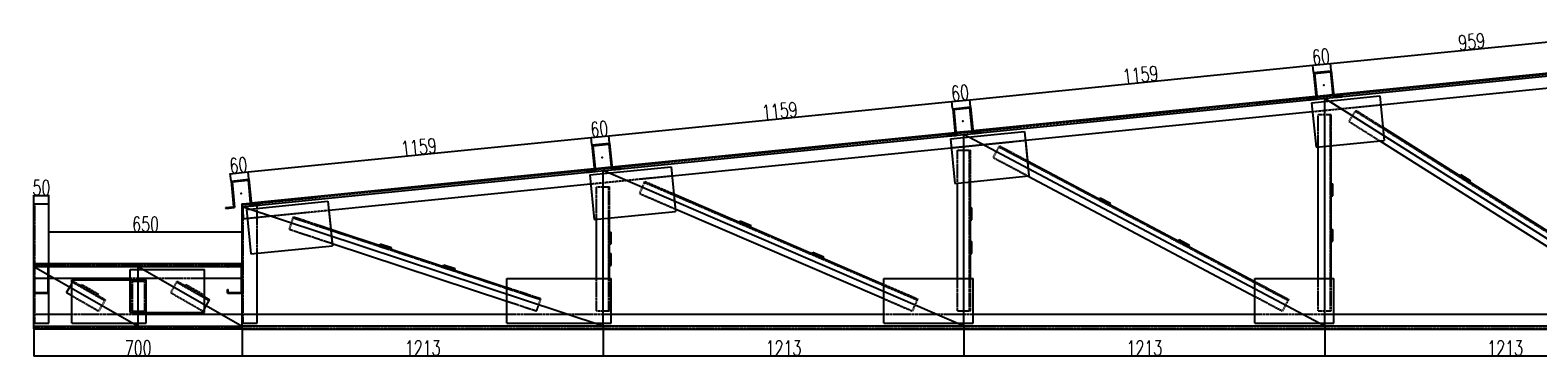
# Model space of a CAD drawing. Header units: feet. Extents: x -13577 to 173285, y -65833 to 34873.
# Tile 27 of 127: x -13269 to -8202, y -17191 to -16092. Entities that reach past the tile are written whole.
import ezdxf

# ---------------------------------------------------------------- set-up
doc = ezdxf.new("R2010")
doc.units = ezdxf.units.FT
doc.header["$LTSCALE"] = 10
doc.header["$MEASUREMENT"] = 0
doc.linetypes.add('HIDDEN', pattern=[0.375, 0.25, -0.125])
doc.layers.get('0').update_dxf_attribs({"linetype": 'CONTINUOUS'})
doc.layers.get('Defpoints').update_dxf_attribs({"linetype": 'CONTINUOUS'})
for name, color, linetype in [('FORIR', 4, 'CONTINUOUS'), ('G', 3, 'CONTINUOUS'), ('TR', 6, 'HIDDEN'), ('TXT1', 7, 'CONTINUOUS')]:
    doc.layers.add(name, color=color, linetype=linetype)
doc.styles.add('1', font='romans.shx', dxfattribs={"width": 0.7, "height": 50})
doc.dimstyles.get("Standard").update_dxf_attribs({"dimtxt": 50, "dimasz": 1, "dimexe": 1, "dimexo": 1, "dimgap": 1, "dimtad": 1, "dimdec": 0, "dimdsep": 46, "dimtxsty": '1', "dimblk": 'ARCHTICK', "dimcen": 3, "dimclrd": 1, "dimclre": 1, "dimclrt": 3, "dimadec": 0, "dimazin": 0, "dimtfac": 1, "dimtdec": 0, "dimtix": 1, "dimtmove": 0, "dimatfit": 3, "dimfxl": 0, "dimtolj": 1, "dimarcsym": 0})

# ---------------------------------------------------------------- blocks, each defined once
blk = doc.blocks.new('3D_INFOM')
blk.add_point((0, 0))
at = {"layer": 'FORIR', "flags": 1}
for tag, p in [('MARK', (7.55, -4.31)), ('NUM_DIS', (7.55, -11.68)), ('NOT_PEZ', (45.73, -11.68)), ('QTA_PEZ', (7.55, -18.55)), ('TIP_PEZ', (45.73, -18.55)), ('TRA_PEZ', (7.55, -26.33)), ('COS_PEZ', (45.73, -26.33)), ('DES_PEZ', (7.55, -33.75))]:
    blk.add_attdef(tag, p, '', height=5, dxfattribs=at)
blk = doc.blocks.new('_ArchTick')
at = {"color": 0, "linetype": 'ByBlock', "const_width": 0.15}
blk.add_lwpolyline([(-0.5, -0.5), (0.5, 0.5)], dxfattribs=at)
blk = doc.blocks.new('*D1482')
at = {"layer": 'Defpoints', "color": 0}
for p in [(-13205.7, -16646.1), (-13255.7, -16674.1), (-13205.7, -16674.1)]:
    blk.add_point(p, dxfattribs=at)
at = {"layer": 'TXT1', "color": 1, "lineweight": -2, "transparency": 16777216}
for p, q in [((-13255.7, -16646.1), (-13256.7, -16646.1)), ((-13255.7, -16673.1), (-13255.7, -16645.1)), ((-13255.7, -16646.1), (-13205.7, -16646.1)), ((-13205.7, -16673.1), (-13205.7, -16645.1)), ((-13205.7, -16646.1), (-13204.7, -16646.1))]:
    blk.add_line(p, q, dxfattribs=at)
blk.add_blockref('_ArchTick', (-13255.7, -16646.1), dxfattribs=at)
at = {"layer": 'TXT1', "color": 1, "lineweight": -2, "transparency": 16777216, "rotation": 180}
blk.add_blockref('_ArchTick', (-13205.7, -16646.1), dxfattribs=at)
at = {"layer": 'TXT1', "color": 3, "transparency": 16777216, "insert": (-13230.7, -16620.1), "char_height": 50, "attachment_point": 5, "style": '1'}
blk.add_mtext('\\A1;50', dxfattribs=at)
blk = doc.blocks.new('*D1484')
at = {"layer": 'Defpoints', "color": 0}
for p in [(-12593.5, -16597.7), (-12536.2, -16567.4), (-12533.8, -16591.7)]:
    blk.add_point(p, dxfattribs=at)
at = {"layer": 'TXT1', "color": 1, "lineweight": -2, "transparency": 16777216}
for p, q in [((-12533.9, -16590.8), (-12536.3, -16566.4)), ((-12593.6, -16596.7), (-12596, -16572.4)), ((-12595.9, -16573.4), (-12536.2, -16567.4))]:
    blk.add_line(p, q, dxfattribs=at)
for p, rotation in [((-12536.2, -16567.4), 5.710592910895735), ((-12595.9, -16573.4), 185.7105929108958)]:
    blk.add_blockref('_ArchTick', p, dxfattribs=dict(at, rotation=rotation))
at = {"layer": 'TXT1', "color": 3, "transparency": 16777216, "insert": (-12568.7, -16544.5), "char_height": 50, "attachment_point": 5, "rotation": 5.7106, "style": '1'}
blk.add_mtext('\\A1;60', dxfattribs=at)
blk = doc.blocks.new('*D1485')
at = {"layer": 'Defpoints', "color": 0}
for p in [(-11383.4, -16452.1), (-11381, -16476.5), (-12533.8, -16591.7)]:
    blk.add_point(p, dxfattribs=at)
at = {"layer": 'TXT1', "color": 1, "lineweight": -2, "transparency": 16777216}
for p, q in [((-12536.2, -16567.4), (-11383.4, -16452.1)), ((-11381.1, -16475.5), (-11383.5, -16451.1)), ((-12533.9, -16590.8), (-12536.3, -16566.4))]:
    blk.add_line(p, q, dxfattribs=at)
for p, rotation in [((-11383.4, -16452.1), 5.710592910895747), ((-12536.2, -16567.4), 185.7105929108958)]:
    blk.add_blockref('_ArchTick', p, dxfattribs=dict(at, rotation=rotation))
at = {"layer": 'TXT1', "color": 3, "transparency": 16777216, "insert": (-11962.4, -16483.9), "char_height": 50, "attachment_point": 5, "rotation": 5.7106, "style": '1'}
blk.add_mtext('\\A1;1159', dxfattribs=at)
blk = doc.blocks.new('*D1486')
at = {"layer": 'Defpoints', "color": 0}
for p in [(-11323.7, -16446.1), (-11381, -16476.5), (-11321.3, -16470.5)]:
    blk.add_point(p, dxfattribs=at)
at = {"layer": 'TXT1', "color": 1, "lineweight": -2, "transparency": 16777216}
for p, q in [((-11381.1, -16475.5), (-11383.5, -16451.1)), ((-11383.4, -16452.1), (-11323.7, -16446.1)), ((-11321.4, -16469.5), (-11323.8, -16445.1))]:
    blk.add_line(p, q, dxfattribs=at)
for p, rotation in [((-11383.4, -16452.1), 185.7105929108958), ((-11323.7, -16446.1), 5.710592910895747)]:
    blk.add_blockref('_ArchTick', p, dxfattribs=dict(at, rotation=rotation))
at = {"layer": 'TXT1', "color": 3, "transparency": 16777216, "insert": (-11356.2, -16423.3), "char_height": 50, "attachment_point": 5, "rotation": 5.7106, "style": '1'}
blk.add_mtext('\\A1;60', dxfattribs=at)
blk = doc.blocks.new('*D1487')
at = {"layer": 'Defpoints', "color": 0}
for p in [(-10170.9, -16330.9), (-10168.5, -16355.2), (-11321.3, -16470.5)]:
    blk.add_point(p, dxfattribs=at)
at = {"layer": 'TXT1', "color": 1, "lineweight": -2, "transparency": 16777216}
for p, q in [((-11323.7, -16446.1), (-10170.9, -16330.9)), ((-10168.6, -16354.2), (-10171, -16329.9)), ((-11321.4, -16469.5), (-11323.8, -16445.1))]:
    blk.add_line(p, q, dxfattribs=at)
for p, rotation in [((-10170.9, -16330.9), 5.710592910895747), ((-11323.7, -16446.1), 185.7105929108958)]:
    blk.add_blockref('_ArchTick', p, dxfattribs=dict(at, rotation=rotation))
at = {"layer": 'TXT1', "color": 3, "transparency": 16777216, "insert": (-10749.9, -16362.6), "char_height": 50, "attachment_point": 5, "rotation": 5.7106, "style": '1'}
blk.add_mtext('\\A1;1159', dxfattribs=at)
blk = doc.blocks.new('*D1488')
at = {"layer": 'Defpoints', "color": 0}
for p in [(-10168.5, -16355.2), (-10111.2, -16324.9), (-10108.8, -16349.2)]:
    blk.add_point(p, dxfattribs=at)
at = {"layer": 'TXT1', "color": 1, "lineweight": -2, "transparency": 16777216}
for p, q in [((-10168.6, -16354.2), (-10171, -16329.9)), ((-10170.9, -16330.9), (-10111.2, -16324.9)), ((-10108.9, -16348.3), (-10111.3, -16323.9))]:
    blk.add_line(p, q, dxfattribs=at)
for p, rotation in [((-10170.9, -16330.9), 185.7105929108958), ((-10111.2, -16324.9), 5.710592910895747)]:
    blk.add_blockref('_ArchTick', p, dxfattribs=dict(at, rotation=rotation))
at = {"layer": 'TXT1', "color": 3, "transparency": 16777216, "insert": (-10143.7, -16302), "char_height": 50, "attachment_point": 5, "rotation": 5.7106, "style": '1'}
blk.add_mtext('\\A1;60', dxfattribs=at)
blk = doc.blocks.new('*D1489')
at = {"layer": 'Defpoints', "color": 0}
for p in [(-8958.4, -16209.6), (-8956, -16234), (-10108.8, -16349.2)]:
    blk.add_point(p, dxfattribs=at)
at = {"layer": 'TXT1', "color": 1, "lineweight": -2, "transparency": 16777216}
for p, q in [((-10111.2, -16324.9), (-8958.4, -16209.6)), ((-8956.1, -16233), (-8958.5, -16208.6)), ((-10108.9, -16348.3), (-10111.3, -16323.9))]:
    blk.add_line(p, q, dxfattribs=at)
for p, rotation in [((-8958.4, -16209.6), 5.710592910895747), ((-10111.2, -16324.9), 185.7105929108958)]:
    blk.add_blockref('_ArchTick', p, dxfattribs=dict(at, rotation=rotation))
at = {"layer": 'TXT1', "color": 3, "transparency": 16777216, "insert": (-9537.4, -16241.4), "char_height": 50, "attachment_point": 5, "rotation": 5.7106, "style": '1'}
blk.add_mtext('\\A1;1159', dxfattribs=at)
blk = doc.blocks.new('*D1490')
at = {"layer": 'Defpoints', "color": 0}
for p in [(-8898.7, -16203.6), (-8956, -16234), (-8896.3, -16228)]:
    blk.add_point(p, dxfattribs=at)
at = {"layer": 'TXT1', "color": 1, "lineweight": -2, "transparency": 16777216}
for p, q in [((-8956.1, -16233), (-8958.5, -16208.6)), ((-8958.4, -16209.6), (-8898.7, -16203.6)), ((-8896.4, -16227), (-8898.8, -16202.6))]:
    blk.add_line(p, q, dxfattribs=at)
for p, rotation in [((-8958.4, -16209.6), 185.7105929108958), ((-8898.7, -16203.6), 5.710592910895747)]:
    blk.add_blockref('_ArchTick', p, dxfattribs=dict(at, rotation=rotation))
at = {"layer": 'TXT1', "color": 3, "transparency": 16777216, "insert": (-8931.2, -16180.8), "char_height": 50, "attachment_point": 5, "rotation": 5.7106, "style": '1'}
blk.add_mtext('\\A1;60', dxfattribs=at)
blk = doc.blocks.new('*D1491')
at = {"layer": 'Defpoints', "color": 0}
for p in [(-7944.9, -16108.3), (-7942.5, -16132.6), (-8896.3, -16228)]:
    blk.add_point(p, dxfattribs=at)
at = {"layer": 'TXT1', "color": 1, "lineweight": -2, "transparency": 16777216}
for p, q in [((-8898.7, -16203.6), (-7944.9, -16108.3)), ((-7942.6, -16131.6), (-7945, -16107.3)), ((-8896.4, -16227), (-8898.8, -16202.6))]:
    blk.add_line(p, q, dxfattribs=at)
for p, rotation in [((-7944.9, -16108.3), 5.710592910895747), ((-8898.7, -16203.6), 185.7105929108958)]:
    blk.add_blockref('_ArchTick', p, dxfattribs=dict(at, rotation=rotation))
at = {"layer": 'TXT1', "color": 3, "transparency": 16777216, "insert": (-8424.4, -16130.1), "char_height": 50, "attachment_point": 5, "rotation": 5.7106, "style": '1'}
blk.add_mtext('\\A1;959', dxfattribs=at)
blk = doc.blocks.new('*D1553')
at = {"layer": 'Defpoints', "color": 0}
for p in [(-11343.2, -17084.2), (-10130.7, -17084.2), (-10130.7, -17183.9)]:
    blk.add_point(p, dxfattribs=at)
at = {"layer": 'TXT1', "color": 1, "lineweight": -2, "transparency": 16777216}
for p, q in [((-11343.2, -17085.2), (-11343.2, -17184.9)), ((-10130.7, -17085.2), (-10130.7, -17184.9)), ((-11343.2, -17183.9), (-10130.7, -17183.9))]:
    blk.add_line(p, q, dxfattribs=at)
at = {"layer": 'TXT1', "color": 1, "lineweight": -2, "transparency": 16777216, "rotation": 180}
blk.add_blockref('_ArchTick', (-11343.2, -17183.9), dxfattribs=at)
at = {"layer": 'TXT1', "color": 1, "lineweight": -2, "transparency": 16777216}
blk.add_blockref('_ArchTick', (-10130.7, -17183.9), dxfattribs=at)
at = {"layer": 'TXT1', "color": 3, "transparency": 16777216, "insert": (-10736.9, -17157.9), "char_height": 50, "attachment_point": 5, "style": '1'}
blk.add_mtext('\\A1;1213', dxfattribs=at)
blk = doc.blocks.new('*D1554')
at = {"layer": 'Defpoints', "color": 0}
for p in [(-10130.7, -17084.2), (-8918.2, -17084.2), (-8918.2, -17183.9)]:
    blk.add_point(p, dxfattribs=at)
at = {"layer": 'TXT1', "color": 1, "lineweight": -2, "transparency": 16777216}
for p, q in [((-10130.7, -17085.2), (-10130.7, -17184.9)), ((-8918.2, -17085.2), (-8918.2, -17184.9)), ((-10130.7, -17183.9), (-8918.2, -17183.9))]:
    blk.add_line(p, q, dxfattribs=at)
at = {"layer": 'TXT1', "color": 1, "lineweight": -2, "transparency": 16777216, "rotation": 180}
blk.add_blockref('_ArchTick', (-10130.7, -17183.9), dxfattribs=at)
at = {"layer": 'TXT1', "color": 1, "lineweight": -2, "transparency": 16777216}
blk.add_blockref('_ArchTick', (-8918.2, -17183.9), dxfattribs=at)
at = {"layer": 'TXT1', "color": 3, "transparency": 16777216, "insert": (-9524.4, -17157.9), "char_height": 50, "attachment_point": 5, "style": '1'}
blk.add_mtext('\\A1;1213', dxfattribs=at)

msp = doc.modelspace()

# ---------------------------------------------------------------- linework, layer by layer
for p, q in [((-12555.7, -16684.2), (-7705.7, -16199.2)), ((-8918.2, -17084.2), (-8918.2, -16320.4)), ((-7705.7, -17084.2), (-8918.2, -16320.4)), ((-10130.7, -17084.2), (-10130.7, -16441.7)), ((-8918.2, -17084.2), (-10130.7, -16441.7)), ((-11343.2, -17084.2), (-11343.2, -16562.9)), ((-10130.7, -17084.2), (-11343.2, -16562.9)), ((-11343.2, -17084.2), (-12555.7, -16684.2)), ((-13255.7, -16884.1), (-12905.7, -17084.1)), ((-13255.7, -16884.1), (-12555.7, -16884.1)), ((-12905.7, -16884.1), (-12555.7, -17084.1)), ((-12905.7, -17084.1), (-12905.7, -16884.1)), ((-13255.7, -17084.1), (-12555.7, -17084.1)), ((-7705.7, -17084.2), (-12555.7, -17084.2))]:
    msp.add_line(p, q)
at = {"layer": 'G'}
for p, q in [((-8888.4, -16307.4), (-7934.6, -16212)), ((-8956, -16234), (-8896.3, -16228)), ((-8956, -16234), (-8947.4, -16320.5)), ((-8952.7, -16236.7), (-8899, -16231.3)), ((-8952.7, -16236.7), (-8944, -16323.2)), ((-8899, -16231.3), (-8890.4, -16317.9)), ((-8896.3, -16228), (-8887.6, -16314.5)), ((-8730.6, -16341.9), (-7854.9, -16254.3)), ((-10100.9, -16428.7), (-8948.1, -16313.4)), ((-8962.4, -16334.9), (-8733.6, -16312)), ((-8945, -16313.1), (-8891.4, -16307.7)), ((-8887.6, -16314.5), (-8860.8, -16311.8)), ((-8860.8, -16311.8), (-8860.5, -16314.9)), ((-8733.6, -16312), (-8718.7, -16461.3)), ((-10168.5, -16355.2), (-10108.8, -16349.2)), ((-10168.5, -16355.2), (-10159.9, -16441.7)), ((-10165.2, -16357.9), (-10111.5, -16352.6)), ((-10165.2, -16357.9), (-10156.5, -16444.5)), ((-10111.5, -16352.6), (-10102.9, -16439.1)), ((-10108.8, -16349.2), (-10100.1, -16435.8)), ((-10108.8, -16349.2), (-10100.9, -16428.7)), ((-8974.2, -16323.2), (-8947.4, -16320.5)), ((-8974.2, -16323.2), (-8973.9, -16326.2)), ((-8973.9, -16326.2), (-8944, -16323.2)), ((-8962.4, -16334.9), (-8947.5, -16484.2)), ((-8890.4, -16317.9), (-8860.5, -16314.9)), ((-9924.3, -16461.2), (-8959.5, -16364.8)), ((-11313.4, -16549.9), (-10160.6, -16434.6)), ((-10186.7, -16444.4), (-10159.9, -16441.7)), ((-10186.7, -16444.4), (-10186.4, -16447.5)), ((-10186.4, -16447.5), (-10156.5, -16444.5)), ((-10176.1, -16456.3), (-9927.3, -16431.4)), ((-10176.1, -16456.3), (-10161.2, -16605.5)), ((-10157.5, -16434.3), (-10103.9, -16429)), ((-10102.9, -16439.1), (-10073, -16436.1)), ((-10100.1, -16435.8), (-10073.3, -16433.1)), ((-10073.3, -16433.1), (-10073, -16436.1)), ((-9927.3, -16431.4), (-9912.4, -16580.7)), ((-9924.3, -16461.2), (-9917.5, -16529.8)), ((-8947.5, -16484.2), (-8718.7, -16461.3)), ((-8733.5, -16462.8), (-7916.7, -16977.3)), ((-8723.1, -16417.4), (-7916.7, -16925.3)), ((-11381, -16476.5), (-11321.3, -16470.5)), ((-11381, -16476.5), (-11372.4, -16563)), ((-11377.7, -16479.2), (-11324, -16473.8)), ((-11377.7, -16479.2), (-11369, -16565.7)), ((-11324, -16473.8), (-11315.4, -16560.4)), ((-11321.3, -16470.5), (-11312.6, -16557)), ((-11111.7, -16580), (-10173.1, -16486.1)), ((-8940.2, -16924.2), (-8940.2, -16483.4)), ((-8896.2, -16924.2), (-8896.2, -16479)), ((-12525.9, -16671.2), (-11373.1, -16555.9)), ((-11399.2, -16565.7), (-11372.4, -16563)), ((-11399.2, -16565.7), (-11398.9, -16568.7)), ((-11398.9, -16568.7), (-11369, -16565.7)), ((-11388.3, -16577.5), (-11114.7, -16550.1)), ((-11370, -16555.6), (-11316.4, -16550.2)), ((-11315.4, -16560.4), (-11285.5, -16557.4)), ((-11312.6, -16557), (-11285.8, -16554.3)), ((-11285.8, -16554.3), (-11285.5, -16557.4)), ((-11114.7, -16550.1), (-11099.7, -16699.4)), ((-9917.5, -16529.8), (-9153.1, -16934.8)), ((-12593.5, -16597.7), (-12533.8, -16591.7)), ((-12593.5, -16597.7), (-12584.9, -16684.2)), ((-12590.2, -16600.4), (-12536.5, -16595.1)), ((-12590.2, -16600.4), (-12581.5, -16687)), ((-12536.5, -16595.1), (-12527.9, -16681.6)), ((-12533.8, -16591.7), (-12525.1, -16678.3)), ((-12264.8, -16695.3), (-11385.3, -16607.3)), ((-11388.3, -16577.5), (-11373.4, -16726.8)), ((-10161.2, -16605.5), (-9912.4, -16580.7)), ((-10152.7, -16924.2), (-10152.7, -16604.7)), ((-10108.7, -16924.2), (-10108.7, -16600.3)), ((-9914.9, -16580.9), (-9153.1, -16984.6)), ((-8896.2, -16607), (-8891.2, -16607)), ((-8891.2, -16647), (-8891.2, -16607)), ((-8465.3, -16579.7), (-8462.6, -16575.5)), ((-8462.6, -16575.5), (-8428.8, -16596.8)), ((-8431.4, -16601), (-8428.8, -16596.8)), ((-12541.5, -16692.8), (-12267.8, -16665.4)), ((-12267.8, -16665.4), (-12252.9, -16814.7)), ((-11105.6, -16641.1), (-10400.1, -16944.4)), ((-9675.4, -16658.1), (-9673, -16653.6)), ((-9673, -16653.6), (-9637.7, -16672.4)), ((-8896.2, -16647), (-8891.2, -16647)), ((-13255.7, -16674.1), (-13205.7, -16674.1)), ((-13255.7, -17094.1), (-13255.7, -16674.1)), ((-13205.7, -17074.1), (-13205.7, -16674.1)), ((-12611.7, -16686.9), (-12584.9, -16684.2)), ((-12611.7, -16686.9), (-12611.4, -16690)), ((-12611.4, -16690), (-12581.5, -16687)), ((-12556.7, -16674.2), (-12555.7, -16674.1)), ((-12556.7, -16674.2), (-12551.7, -16724)), ((-12555.7, -16674.1), (-12528.9, -16671.5)), ((-12555.7, -16674.1), (-12528.6, -16674.1)), ((-12555.7, -16674.1), (-12555.7, -16674.1)), ((-12555.7, -17094.2), (-12555.7, -16674.1)), ((-12541.5, -16692.8), (-12526.5, -16842.1)), ((-12527.9, -16681.6), (-12498, -16678.6)), ((-12525.6, -16674.1), (-12505.7, -16674.1)), ((-12525.1, -16678.3), (-12498.3, -16675.6)), ((-12505.7, -16676.3), (-12505.7, -16674.1)), ((-12505.7, -16689.2), (-12505.7, -16679.4)), ((-12498.3, -16675.6), (-12498, -16678.6)), ((-12264.8, -16695.3), (-12258.5, -16759.1)), ((-11373.4, -16726.8), (-11099.7, -16699.4)), ((-11100.6, -16691.2), (-10400.1, -16992.3)), ((-10108.7, -16687.7), (-10103.7, -16687.7)), ((-10103.7, -16727.7), (-10103.7, -16687.7)), ((-9640, -16676.8), (-9637.7, -16672.4)), ((-12551.7, -16724), (-12538.5, -16722.7)), ((-12258.5, -16759.1), (-11666.3, -16954.4)), ((-11365.2, -16924.2), (-11365.2, -16725.9)), ((-11321.2, -16924.2), (-11321.2, -16721.5)), ((-11321.2, -16768.8), (-11316.2, -16768.8)), ((-11316.2, -16808.8), (-11316.2, -16768.8)), ((-10884.8, -16736), (-10882.8, -16731.5)), ((-10882.8, -16731.5), (-10846.1, -16747.2)), ((-10848.1, -16751.8), (-10846.1, -16747.2)), ((-10108.7, -16727.7), (-10103.7, -16727.7)), ((-8896.2, -16760), (-8891.2, -16760)), ((-8891.2, -16800), (-8891.2, -16760)), ((-12526.5, -16842.1), (-12252.9, -16814.7)), ((-12253.7, -16807), (-11666.3, -17000.7)), ((-12253.7, -16807), (-12252.9, -16814.7)), ((-12093.9, -16813.4), (-12092.3, -16808.6)), ((-12092.3, -16808.6), (-12054.3, -16821.2)), ((-11321.2, -16808.8), (-11316.2, -16808.8)), ((-10108.7, -16800.7), (-10103.7, -16800.7)), ((-10103.7, -16840.7), (-10103.7, -16800.7)), ((-9410.3, -16798.5), (-9408, -16794.1)), ((-9408, -16794.1), (-9372.6, -16812.8)), ((-9374.9, -16817.3), (-9372.6, -16812.8)), ((-8896.2, -16800), (-8891.2, -16800)), ((-12505.7, -17074.1), (-12505.7, -16840)), ((-12055.9, -16825.9), (-12054.3, -16821.2)), ((-11321.2, -16840.8), (-11316.2, -16840.8)), ((-11316.2, -16880.8), (-11316.2, -16840.8)), ((-10640.4, -16841.1), (-10638.5, -16836.5)), ((-10638.5, -16836.5), (-10601.7, -16852.3)), ((-10603.7, -16856.9), (-10601.7, -16852.3)), ((-10108.7, -16840.7), (-10103.7, -16840.7)), ((-13255.7, -16874.1), (-12555.7, -16874.1)), ((-13255.7, -16886.1), (-13253.1, -16886.1)), ((-13253.1, -16876.8), (-13208.4, -16876.8)), ((-13253.1, -16886.1), (-13253.1, -16876.8)), ((-13208.4, -16971.5), (-13208.4, -16876.8)), ((-12932.7, -16894.1), (-12682.7, -16894.1)), ((-12932.7, -17039.1), (-12932.7, -16894.1)), ((-12682.7, -17039.1), (-12682.7, -16894.1)), ((-12605.7, -16886.1), (-12605.7, -16874.1)), ((-12605.7, -16886.1), (-12603.1, -16886.1)), ((-12603.1, -16876.8), (-12558.4, -16876.8)), ((-12603.1, -16886.1), (-12603.1, -16876.8)), ((-12558.4, -16971.5), (-12558.4, -16876.8)), ((-11880.2, -16883.9), (-11878.6, -16879.1)), ((-11878.6, -16879.1), (-11840.7, -16891.6)), ((-11842.2, -16896.4), (-11840.7, -16891.6)), ((-11321.2, -16880.8), (-11316.2, -16880.8)), ((-13255.7, -16924.1), (-13208.4, -16924.1)), ((-13255.7, -16962.1), (-13253.1, -16962.1)), ((-13253.1, -16971.5), (-13253.1, -16962.1)), ((-13253.1, -16971.5), (-13208.4, -16971.5)), ((-13205.7, -16924.1), (-12932.7, -16924.1)), ((-13145.9, -16972.2), (-13128.7, -16942.2)), ((-13145.9, -16972.2), (-13128.7, -16982)), ((-13128.7, -16929.1), (-12878.7, -16929.1)), ((-13128.7, -17074.1), (-13128.7, -16929.1)), ((-12878.7, -17074.1), (-12878.7, -16929.1)), ((-12682.7, -16924.1), (-12558.4, -16924.1)), ((-12605.7, -16962.1), (-12603.1, -16962.1)), ((-12605.7, -16974.1), (-12605.7, -16962.1)), ((-12603.1, -16971.5), (-12603.1, -16962.1)), ((-12603.1, -16971.5), (-12558.4, -16971.5)), ((-11666.3, -17074.2), (-11666.3, -16924.2)), ((-11666.3, -16924.2), (-11316.3, -16924.2)), ((-11316.3, -17074.2), (-11316.3, -16924.2)), ((-10400.1, -17074.2), (-10400.1, -16924.2)), ((-10400.1, -16924.2), (-10100.1, -16924.2)), ((-10100.1, -17074.2), (-10100.1, -16924.2)), ((-9153.1, -16924.2), (-8888.1, -16924.2)), ((-9153.1, -17074.2), (-9153.1, -16924.2)), ((-8888.1, -17074.2), (-8888.1, -16924.2)), ((-13255.7, -16974.1), (-13205.7, -16974.1)), ((-12682.7, -16986.2), (-12665.5, -16996)), ((-12682.7, -17026.1), (-12665.5, -16996)), ((-12605.7, -16974.1), (-12555.7, -16974.1)), ((-13255.7, -17044.1), (-13128.7, -17044.1)), ((-12932.7, -17039.1), (-12682.7, -17039.1)), ((-12878.7, -17044.1), (-12555.7, -17044.1)), ((-12555.7, -17044.2), (-11666.3, -17044.2)), ((-11316.3, -17044.2), (-10400.1, -17044.2)), ((-10100.1, -17044.2), (-9153.1, -17044.2)), ((-8888.1, -17044.2), (-7916.7, -17044.2)), ((-13255.7, -17074.1), (-13205.7, -17074.1)), ((-13255.7, -17094.1), (-12555.7, -17094.1)), ((-13128.7, -17074.1), (-12878.7, -17074.1)), ((-12555.7, -17074.1), (-12505.7, -17074.1)), ((-12555.7, -17094.2), (-2155.7, -17094.1)), ((-11666.3, -17074.2), (-11316.3, -17074.2)), ((-10400.1, -17074.2), (-10100.1, -17074.2)), ((-9153.1, -17074.2), (-8888.1, -17074.2))]:
    msp.add_line(p, q, dxfattribs=at)
at = {"layer": 'TR'}
for p, q in [((-12556.4, -16677.3), (-7710.4, -16192.7)), ((-8899, -16231.3), (-8891.4, -16307.7)), ((-8948.1, -16313.4), (-8945, -16313.1)), ((-8948.1, -16313.4), (-8947.4, -16320.5)), ((-8945, -16313.1), (-8944, -16323.2)), ((-8891.4, -16307.7), (-8888.4, -16307.4)), ((-8891.4, -16307.7), (-8890.4, -16317.9)), ((-8888.4, -16307.4), (-8887.6, -16314.5)), ((-8959.5, -16364.8), (-8730.6, -16341.9)), ((-8836.5, -16397.9), (-8813, -16360.7)), ((-8814.7, -16363.4), (-7805.3, -16999.2)), ((-8813, -16360.7), (-8723.1, -16417.4)), ((-8940.2, -16483.4), (-8940.2, -16374)), ((-8940.2, -16374), (-8896.2, -16374)), ((-8899.4, -17033), (-8899.4, -16374)), ((-8896.2, -16479), (-8896.2, -16374)), ((-8836.5, -16397.9), (-8733.5, -16462.8)), ((-10173.1, -16486.1), (-9924.3, -16461.2)), ((-10160.6, -16434.6), (-10157.5, -16434.3)), ((-10160.6, -16434.6), (-10159.9, -16441.7)), ((-10157.5, -16434.3), (-10156.5, -16444.5)), ((-10103.9, -16429), (-10100.9, -16428.7)), ((-10103.9, -16429), (-10102.9, -16439.1)), ((-10100.9, -16428.7), (-10100.1, -16435.8)), ((-8723.1, -16417.4), (-8722.6, -16421.4)), ((-8722.6, -16421.4), (-8718.7, -16461.3)), ((-10152.7, -16604.7), (-10152.7, -16494.7)), ((-10152.7, -16494.7), (-10108.7, -16494.7)), ((-10111.9, -17033.7), (-10111.9, -16494.7)), ((-10108.7, -16600.3), (-10108.7, -16494.7)), ((-10031.8, -16519), (-10011.1, -16480.1)), ((-10012.6, -16483), (-9040.7, -16998)), ((-10011.1, -16480.1), (-9917.5, -16529.8)), ((-11373.1, -16555.9), (-11370, -16555.6)), ((-11373.1, -16555.9), (-11372.4, -16563)), ((-11370, -16555.6), (-11369, -16565.7)), ((-11316.4, -16550.2), (-11313.4, -16549.9)), ((-11316.4, -16550.2), (-11315.4, -16560.4)), ((-11313.4, -16549.9), (-11312.6, -16557)), ((-10031.8, -16519), (-9914.9, -16580.9)), ((-9917.5, -16529.8), (-9917.1, -16533.6)), ((-9917.1, -16533.6), (-9912.4, -16580.7)), ((-11385.3, -16607.3), (-11111.7, -16580)), ((-11365.2, -16725.9), (-11365.2, -16616.8)), ((-11365.2, -16616.8), (-11321.2, -16616.8)), ((-11324.4, -17032.8), (-11324.4, -16616.8)), ((-11321.2, -16721.5), (-11321.2, -16616.8)), ((-11220.1, -16639.8), (-11202.7, -16599.4)), ((-11203.9, -16602.3), (-11202.7, -16599.4)), ((-11203.9, -16602.3), (-10287.1, -16996.5)), ((-11202.7, -16599.4), (-11105.6, -16641.1)), ((-11220.1, -16639.8), (-11100.6, -16691.2)), ((-11105.6, -16641.1), (-11105.2, -16644.8)), ((-11105.2, -16644.8), (-11100.6, -16691.2)), ((-13252.7, -17074.1), (-13252.7, -16674.1)), ((-12555.7, -16674.1), (-12555.7, -16674.1)), ((-12552.7, -17074.1), (-12552.7, -16674.1)), ((-12538.5, -16722.7), (-12264.8, -16695.3)), ((-12528.9, -16671.5), (-12525.9, -16671.2)), ((-12528.9, -16671.5), (-12528.6, -16674.1)), ((-12528.6, -16674.1), (-12525.6, -16674.1)), ((-12528.6, -16674.1), (-12527.9, -16681.6)), ((-12525.9, -16671.2), (-12525.6, -16674.1)), ((-12525.6, -16674.1), (-12525.1, -16678.3)), ((-12505.7, -16679.4), (-12505.7, -16676.3)), ((-12505.7, -16840), (-12505.7, -16689.2)), ((-12397.3, -16759.6), (-12383.5, -16717.8)), ((-12383.5, -16717.8), (-12258.5, -16759.1)), ((-12397.3, -16759.6), (-12253.7, -16807)), ((-12384.5, -16720.9), (-11553.6, -16995)), ((-12258.5, -16759.1), (-12258.1, -16762.6)), ((-12258.1, -16762.6), (-12253.7, -16807)), ((-13255.7, -16877.2), (-12555.7, -16877.2)), ((-13208.4, -16924.1), (-13205.7, -16924.1)), ((-13128.7, -16942.2), (-13124.1, -16934)), ((-13125.6, -16936.8), (-13124.1, -16934)), ((-13125.6, -16936.8), (-13017.1, -16998.8)), ((-13124.1, -16934), (-13015.5, -16996)), ((-13098, -16948.9), (-13095.5, -16944.6)), ((-13095.5, -16944.6), (-13039.1, -16976.8)), ((-13076.3, -16961.3), (-13073.8, -16957)), ((-13063.3, -16968.8), (-13060.8, -16964.4)), ((-12932.7, -16924.1), (-12682.7, -16924.1)), ((-12932.7, -16947.6), (-12927.7, -16947.6)), ((-12927.7, -16933.6), (-12883.7, -16933.6)), ((-12927.7, -17034.6), (-12927.7, -16933.6)), ((-12924.5, -17034.6), (-12924.5, -16933.6)), ((-12883.7, -17034.6), (-12883.7, -16933.6)), ((-12795.9, -16972.2), (-12774.1, -16934)), ((-12795.9, -16972.2), (-12687.4, -17034.2)), ((-12775.6, -16936.8), (-12667.1, -16998.8)), ((-12774.1, -16934), (-12682.7, -16986.2)), ((-12748, -16948.9), (-12745.5, -16944.6)), ((-12745.5, -16944.6), (-12689.1, -16976.8)), ((-12726.3, -16961.3), (-12723.8, -16957)), ((-12713.3, -16968.8), (-12710.8, -16964.4)), ((-12558.4, -16924.1), (-12555.7, -16924.1)), ((-11666.3, -16954.4), (-11552.6, -16991.9)), ((-11365.2, -17032.8), (-11365.2, -16924.2)), ((-11321.2, -17032.8), (-11321.2, -16924.2)), ((-10400.1, -16944.4), (-10285.8, -16993.6)), ((-10152.7, -17033.7), (-10152.7, -16924.2)), ((-10108.7, -17033.7), (-10108.7, -16924.2)), ((-9153.1, -16934.8), (-9039.2, -16995.2)), ((-8940.2, -17033), (-8940.2, -16924.2)), ((-8896.2, -17033), (-8896.2, -16924.2)), ((-13128.7, -16982), (-13037.4, -17034.2)), ((-13041.6, -16981.2), (-13039.1, -16976.8)), ((-13037.4, -17034.2), (-13015.5, -16996)), ((-12932.7, -16980.6), (-12927.7, -16980.6)), ((-12932.7, -16987.6), (-12927.7, -16987.6)), ((-12932.7, -17020.6), (-12927.7, -17020.6)), ((-12691.6, -16981.2), (-12689.1, -16976.8)), ((-11666.3, -17000.7), (-11566.4, -17033.7)), ((-11566.4, -17033.7), (-11552.6, -16991.9)), ((-11553.6, -16995), (-11552.6, -16991.9)), ((-10400.1, -16992.3), (-10303.2, -17034)), ((-10303.2, -17034), (-10285.8, -16993.6)), ((-9153.1, -16984.6), (-9059.8, -17034.1)), ((-9059.8, -17034.1), (-9039.2, -16995.2)), ((-13128.7, -17044.1), (-12878.7, -17044.1)), ((-12927.7, -17034.6), (-12883.7, -17034.6)), ((-12687.4, -17034.2), (-12682.7, -17026.1)), ((-11666.3, -17044.2), (-11316.3, -17044.2)), ((-11365.2, -17032.8), (-11321.2, -17032.8)), ((-10400.1, -17044.2), (-10100.1, -17044.2)), ((-10152.7, -17033.7), (-10108.7, -17033.7)), ((-9153.1, -17044.2), (-8888.1, -17044.2)), ((-8940.2, -17033), (-8896.2, -17033)), ((-13255.7, -17091.1), (-12555.7, -17091.1)), ((-12555.7, -17091.1), (-2155.7, -17091.1)), ((-12555.7, -17094.1), (-12555.7, -17094.2)), ((-12555.7, -17094.2), (-12555.7, -17094.2))]:
    msp.add_line(p, q, dxfattribs=at)

# ---------------------------------------------------------------- block references
at = {"xscale": 10, "yscale": 10, "zscale": 10}
for p in [(-8921.7, -16275.8), (-8921.7, -16275.8), (-10134.2, -16397), (-10134.2, -16397), (-11346.7, -16518.3), (-11346.7, -16518.3), (-12559.2, -16639.5), (-12559.2, -16639.5), (-13207, -16924.1), (-13207, -16924.1), (-12557, -16924.1), (-12557, -16924.1)]:
    msp.add_blockref('3D_INFOM', p, dxfattribs=at)

# ---------------------------------------------------------------- dimensions: what is measured, and where the dimension line sits
at = {"layer": 'TXT1'}
for base, p1, p2, picture, middle in [((-7944.9, -16108.3), (-8896.3, -16228), (-7942.5, -16132.6), '*D1491', (-8424.4, -16130.1)), ((-8898.7, -16203.6), (-8956, -16234), (-8896.3, -16228), '*D1490', (-8931.2, -16180.8)), ((-8958.4, -16209.6), (-10108.8, -16349.2), (-8956, -16234), '*D1489', (-9537.4, -16241.4)), ((-10111.2, -16324.9), (-10168.5, -16355.2), (-10108.8, -16349.2), '*D1488', (-10143.7, -16302)), ((-10170.9, -16330.9), (-11321.3, -16470.5), (-10168.5, -16355.2), '*D1487', (-10749.9, -16362.6)), ((-11323.7, -16446.1), (-11381, -16476.5), (-11321.3, -16470.5), '*D1486', (-11356.2, -16423.3)), ((-11383.4, -16452.1), (-12533.8, -16591.7), (-11381, -16476.5), '*D1485', (-11962.4, -16483.9))]:
    dim = msp.add_linear_dim(base=base, p1=p1, p2=p2, angle=185.7106, dimstyle='Standard', override={"dimtxt": 3, "dimtmove": 1}, dxfattribs=at)
    dim.commit()
    dim.dimension.update_dxf_attribs({"geometry": picture, "text_midpoint": middle})
dim = msp.add_aligned_dim(p1=(-12593.5, -16597.7), p2=(-12533.8, -16591.7), distance=24.5, dimstyle='Standard', override={"dimtxt": 3}, dxfattribs=at)
dim.commit()
dim.dimension.update_dxf_attribs({"geometry": '*D1484', "text_midpoint": (-12568.7, -16544.5)})
for base, p1, p2, override, picture, middle in [((-13205.7, -16646.1), (-13255.7, -16674.1), (-13205.7, -16674.1), {"dimtxt": 3}, '*D1482', (-13230.7, -16620.1)), ((-10130.6917644, -17183.8929312), (-11343.1917644, -17084.1846883), (-10130.6917644, -17084.1846883), {"dimtxt": 3, "dimtmove": 1}, '*D1553', (-10736.9417644, -17157.8929312)), ((-8918.1917644, -17183.8929312), (-10130.6917644, -17084.1846883), (-8918.1917644, -17084.1846883), {"dimtxt": 3, "dimtmove": 1}, '*D1554', (-9524.4417644, -17157.8929312))]:
    dim = msp.add_linear_dim(base=base, p1=p1, p2=p2, dimstyle='Standard', override=override, dxfattribs=at)
    dim.commit()
    dim.dimension.update_dxf_attribs({"geometry": picture, "text_midpoint": middle})
for base, p1, p2, override in [((-12555.7, -16768.6), (-13205.7, -16874.1), (-12555.7, -16874.1), {"dimtxt": 3}), ((-12555.7, -17183.9), (-13255.7, -17094.1), (-12555.7, -17094.2), {"dimtxt": 3}), ((-11343.1918, -17183.8929), (-12555.7028, -17094.1847), (-11343.1918, -17084.1847), {"dimtxt": 3, "dimtmove": 1}), ((-7705.6917644, -17183.8929312), (-8918.1917644, -17084.1846883), (-7705.6917644, -17084.1846883), {"dimtxt": 3, "dimtmove": 1})]:
    msp.add_linear_dim(base=base, p1=p1, p2=p2, dimstyle='Standard', override=override, dxfattribs=at).render()

doc.saveas('drawing.dxf')
